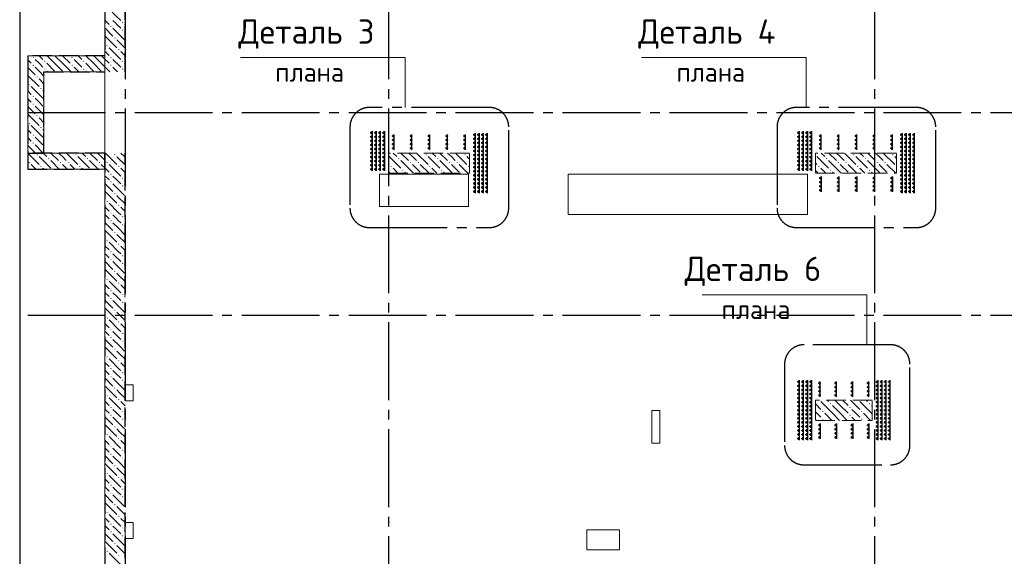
# Model space of a CAD drawing. Header units: millimetres. Extents: x 0 to 50400, y -143 to 35640.
# Tile 4 of 17: x 7965 to 20116, y 13884 to 20508. Entities that reach past the tile are written whole.
import ezdxf

# ---------------------------------------------------------------- set-up
doc = ezdxf.new("R2010")
doc.units = ezdxf.units.MM
doc.linetypes.add('______2', pattern=[324, 240, -84])
doc.linetypes.add('______5', pattern=[1320, 960, -120, 120, -120])
for name, color, linetype, lineweight in [('Standard', 7, 'Continuous', 25), ('ЖБ Перекрытие верхний уровень', 7, 'Continuous', 35), ('ЖБ Пилон', 7, 'Continuous', 35), ('ЖБ Стена верхний уровень', 7, 'Continuous', 35), ('Общий01', 7, 'Continuous', 13), ('Позиционная метка линия выноска', 7, 'Continuous', 13)]:
    doc.layers.add(name, color=color, linetype=linetype, lineweight=lineweight)
doc.layers.add('Вспомогательная арматура', color=7, linetype='Continuous', lineweight=18, true_color=0x656565)
doc.layers.add('Поперечная арматура', color=7, linetype='Continuous', lineweight=18, true_color=0x5a2814)
doc.layers.add('Оси', color=7, linetype='______5', true_color=0x656565)
doc.styles.add('ISOCPEUR', font='txt')

msp = doc.modelspace()

# ---------------------------------------------------------------- hatches: boundary and pattern name
at = {"layer": 'ЖБ Пилон', "linetype": 'Continuous', "lineweight": 18, "transparency": 33554687}
for points in [[(12972, 18841), (12980, 18849), (12987, 18841), (12980, 18834)], [(13452, 18841), (13460, 18849), (13467, 18841), (13460, 18834)], [(17785, 18844), (17787, 18841), (17785, 18839)], [(18252, 18841), (18260, 18849), (18267, 18841), (18260, 18834)], [(18732, 18841), (18740, 18849), (18747, 18841), (18740, 18834)], [(12636, 18793), (12644, 18801), (12651, 18793), (12644, 18785)], [(12780, 18745), (12788, 18753), (12795, 18745), (12788, 18737)], [(12876, 18745), (12884, 18753), (12891, 18745), (12884, 18737)], [(13116, 18793), (13124, 18801), (13131, 18793), (13124, 18785)], [(13260, 18745), (13268, 18753), (13275, 18745), (13268, 18737)], [(13356, 18745), (13364, 18753), (13371, 18745), (13364, 18737)], [(17916, 18793), (17924, 18801), (17931, 18793), (17924, 18785)], [(18060, 18745), (18068, 18753), (18075, 18745), (18068, 18737)], [(18156, 18745), (18164, 18753), (18171, 18745), (18164, 18737)], [(18396, 18793), (18404, 18801), (18411, 18793), (18404, 18785)], [(18540, 18745), (18548, 18753), (18555, 18745), (18548, 18737)], [(18636, 18745), (18644, 18753), (18651, 18745), (18644, 18737)], [(12540, 18697), (12548, 18705), (12555, 18697), (12548, 18689)], [(12684, 18649), (12692, 18657), (12699, 18649), (12692, 18641)], [(13020, 18697), (13028, 18705), (13035, 18697), (13028, 18689)], [(13164, 18649), (13172, 18657), (13179, 18649), (13172, 18641)], [(13500, 18697), (13508, 18705), (13515, 18698), (13515, 18697), (13508, 18689)], [(17820, 18697), (17828, 18705), (17835, 18697), (17828, 18689)], [(17964, 18649), (17972, 18657), (17979, 18649), (17972, 18641)], [(18300, 18697), (18308, 18705), (18315, 18697), (18308, 18689)], [(18444, 18649), (18452, 18657), (18459, 18649), (18452, 18641)], [(18780, 18697), (18785, 18703), (18785, 18692)], [(17830, 15812), (17828, 15809), (17825, 15812)], [(18310, 15812), (18308, 15809), (18305, 15812)], [(17868, 15673), (17876, 15681), (17883, 15673), (17876, 15665)], [(17964, 15769), (17972, 15777), (17979, 15769), (17972, 15761)], [(18204, 15721), (18212, 15729), (18219, 15721), (18212, 15714)], [(18348, 15673), (18356, 15681), (18363, 15673), (18356, 15665)], [(18444, 15769), (18452, 15777), (18459, 15769), (18452, 15761)], [(17868, 15577), (17876, 15585), (17883, 15577), (17876, 15569)], [(18204, 15625), (18212, 15633), (18219, 15625), (18212, 15617)], [(18348, 15577), (18356, 15585), (18363, 15577), (18356, 15569)]]:
    msp.add_hatch(color=7, dxfattribs=at).paths.add_polyline_path(points, flags=16)
at = {"layer": 'ЖБ Стена верхний уровень', "linetype": 'Continuous', "lineweight": 18, "transparency": 33554687}
for points in [[(9084, 20425), (9092, 20433), (9099, 20425), (9092, 20417)], [(9228, 20473), (9236, 20481), (9243, 20473), (9236, 20465)], [(9228, 20377), (9236, 20385), (9243, 20377), (9236, 20369)], [(9036, 20185), (9044, 20193), (9051, 20185), (9044, 20177)], [(9132, 20281), (9140, 20289), (9147, 20281), (9140, 20274)], [(8124, 20041), (8132, 20049), (8139, 20041), (8132, 20033)], [(8604, 20041), (8612, 20049), (8619, 20041), (8612, 20033)], [(9084, 20041), (9092, 20049), (9099, 20041), (9092, 20034)], [(9180, 20137), (9188, 20145), (9195, 20137), (9188, 20129)], [(8124, 19945), (8132, 19953), (8139, 19945), (8132, 19937)], [(8268, 19993), (8276, 20001), (8283, 19993), (8276, 19985)], [(8604, 19945), (8612, 19953), (8619, 19945), (8612, 19937)], [(8748, 19993), (8756, 20001), (8763, 19993), (8756, 19985)], [(9084, 19945), (9092, 19953), (9099, 19945), (9092, 19937)], [(9228, 19993), (9236, 20001), (9243, 19993), (9236, 19985)], [(8172, 19801), (8180, 19809), (8187, 19801), (8180, 19794)], [(8268, 19897), (8276, 19905), (8283, 19897), (8276, 19889)], [(8748, 19897), (8756, 19905), (8763, 19897), (8756, 19889)], [(9228, 19897), (9236, 19905), (9243, 19897), (9236, 19889)], [(8076, 19705), (8084, 19713), (8091, 19705), (8084, 19697)], [(8124, 19561), (8132, 19569), (8139, 19561), (8132, 19554)], [(8220, 19657), (8228, 19665), (8235, 19657), (8228, 19649)], [(8124, 19465), (8132, 19473), (8139, 19465), (8132, 19457)], [(8172, 19321), (8180, 19329), (8187, 19321), (8180, 19314)], [(8076, 19225), (8084, 19233), (8091, 19225), (8084, 19217)], [(8124, 19081), (8132, 19089), (8139, 19081), (8132, 19074)], [(8220, 19177), (8228, 19185), (8235, 19177), (8228, 19169)], [(8124, 18985), (8132, 18993), (8139, 18985), (8132, 18977)], [(8172, 18841), (8180, 18849), (8187, 18841), (8180, 18834)], [(8652, 18841), (8660, 18849), (8667, 18841), (8660, 18834)], [(9132, 18841), (9140, 18849), (9147, 18841), (9140, 18834)], [(8076, 18745), (8084, 18753), (8091, 18745), (8084, 18737)], [(8316, 18793), (8324, 18801), (8331, 18793), (8324, 18785)], [(8460, 18745), (8468, 18753), (8475, 18745), (8468, 18737)], [(8556, 18745), (8564, 18753), (8571, 18745), (8564, 18737)], [(8796, 18793), (8804, 18801), (8811, 18793), (8804, 18785)], [(8940, 18745), (8948, 18753), (8955, 18745), (8948, 18737)], [(9036, 18745), (9044, 18753), (9051, 18745), (9044, 18737)], [(8220, 18697), (8228, 18705), (8235, 18697), (8228, 18689)], [(8700, 18697), (8708, 18705), (8715, 18697), (8708, 18689)], [(9084, 18601), (9092, 18609), (9099, 18601), (9092, 18594)], [(9180, 18697), (9188, 18705), (9195, 18697), (9188, 18689)], [(9084, 18505), (9092, 18513), (9099, 18505), (9092, 18497)], [(9228, 18553), (9236, 18561), (9243, 18553), (9236, 18545)], [(9132, 18361), (9140, 18369), (9147, 18361), (9140, 18354)], [(9228, 18457), (9236, 18465), (9243, 18457), (9236, 18449)], [(9036, 18265), (9044, 18273), (9051, 18265), (9044, 18257)], [(9084, 18121), (9092, 18129), (9099, 18121), (9092, 18114)], [(9180, 18217), (9188, 18225), (9195, 18217), (9188, 18209)], [(9084, 18025), (9092, 18033), (9099, 18025), (9092, 18017)], [(9228, 18073), (9236, 18081), (9243, 18073), (9236, 18065)], [(9228, 17977), (9236, 17985), (9243, 17977), (9236, 17969)], [(9132, 17881), (9140, 17889), (9147, 17881), (9140, 17874)], [(9036, 17785), (9044, 17793), (9051, 17785), (9044, 17777)], [(9084, 17641), (9092, 17649), (9099, 17641), (9092, 17634)], [(9084, 17545), (9092, 17553), (9099, 17545), (9092, 17537)], [(9228, 17593), (9236, 17601), (9243, 17593), (9236, 17585)], [(9228, 17497), (9236, 17505), (9243, 17497), (9236, 17489)], [(9132, 17401), (9140, 17409), (9147, 17401), (9140, 17394)], [(9036, 17305), (9044, 17313), (9051, 17305), (9044, 17297)], [(9084, 17161), (9092, 17169), (9099, 17161), (9092, 17154)], [(9084, 17065), (9092, 17073), (9099, 17065), (9092, 17057)], [(9228, 17113), (9236, 17121), (9243, 17113), (9236, 17105)], [(9228, 17017), (9236, 17025), (9243, 17017), (9236, 17009)], [(9132, 16921), (9140, 16929), (9147, 16921), (9140, 16914)], [(9036, 16825), (9044, 16833), (9051, 16825), (9044, 16817)], [(9084, 16681), (9092, 16689), (9099, 16681), (9092, 16674)], [(9084, 16585), (9092, 16593), (9099, 16585), (9092, 16577)], [(9228, 16633), (9236, 16641), (9243, 16633), (9236, 16625)], [(9228, 16537), (9236, 16545), (9243, 16537), (9236, 16529)], [(9132, 16441), (9140, 16449), (9147, 16441), (9140, 16434)], [(9036, 16345), (9044, 16353), (9051, 16345), (9044, 16337)], [(9180, 16297), (9188, 16305), (9195, 16297), (9188, 16289)], [(9084, 16201), (9092, 16209), (9099, 16201), (9092, 16194)], [(9228, 16153), (9236, 16161), (9243, 16153), (9236, 16145)], [(9084, 16105), (9092, 16113), (9099, 16105), (9092, 16097)], [(9228, 16057), (9236, 16065), (9243, 16057), (9236, 16049)], [(9132, 15961), (9140, 15969), (9147, 15961), (9140, 15954)], [(9036, 15865), (9044, 15873), (9051, 15865), (9044, 15857)], [(9180, 15817), (9188, 15825), (9195, 15817), (9188, 15809)], [(9084, 15721), (9092, 15729), (9099, 15721), (9092, 15714)], [(9228, 15673), (9236, 15681), (9243, 15673), (9236, 15665)], [(9084, 15625), (9092, 15633), (9099, 15625), (9092, 15617)], [(9228, 15577), (9236, 15585), (9243, 15577), (9236, 15569)], [(9132, 15481), (9140, 15489), (9147, 15481), (9140, 15474)], [(9036, 15385), (9044, 15393), (9051, 15385), (9044, 15377)], [(9180, 15337), (9188, 15345), (9195, 15337), (9188, 15329)], [(9084, 15241), (9092, 15249), (9099, 15241), (9092, 15234)], [(9228, 15193), (9236, 15201), (9243, 15193), (9236, 15185)], [(9084, 15145), (9092, 15153), (9099, 15145), (9092, 15137)], [(9228, 15097), (9236, 15105), (9243, 15097), (9236, 15089)], [(9132, 15001), (9140, 15009), (9147, 15001), (9140, 14994)], [(9036, 14905), (9044, 14913), (9051, 14905), (9044, 14897)], [(9180, 14857), (9188, 14865), (9195, 14857), (9188, 14849)], [(9084, 14761), (9092, 14769), (9099, 14761), (9092, 14753)], [(9228, 14713), (9236, 14721), (9243, 14713), (9236, 14705)], [(9084, 14665), (9092, 14673), (9099, 14665), (9092, 14657)], [(9228, 14617), (9236, 14625), (9243, 14617), (9236, 14609)], [(9132, 14521), (9140, 14529), (9147, 14521), (9140, 14513)], [(9036, 14425), (9044, 14433), (9051, 14425), (9044, 14417)], [(9180, 14377), (9188, 14385), (9195, 14377), (9188, 14369)], [(9084, 14281), (9092, 14289), (9099, 14281), (9092, 14273)], [(9228, 14233), (9236, 14241), (9243, 14233), (9236, 14225)], [(9084, 14185), (9092, 14193), (9099, 14185), (9092, 14177)], [(9228, 14137), (9236, 14145), (9243, 14137), (9236, 14129)], [(9132, 14041), (9140, 14049), (9147, 14041), (9140, 14033)], [(9036, 13945), (9044, 13953), (9051, 13945), (9044, 13937)], [(9180, 13897), (9188, 13905), (9195, 13897), (9188, 13889)]]:
    msp.add_hatch(color=7, dxfattribs=at).paths.add_polyline_path(points, flags=16)
h = msp.add_hatch(color=7, dxfattribs=at)
h.paths.add_polyline_path([(9181, 17738), (9181, 17736), (9188, 17729), (9195, 17737), (9188, 17745)])
h.paths.add_polyline_path([(9181, 17738), (9181, 17736), (9180, 17737)], flags=16)
h = msp.add_hatch(color=7, dxfattribs=at)
h.paths.add_polyline_path([(9186, 17264), (9186, 17251), (9188, 17249), (9195, 17257), (9188, 17265)])
h.paths.add_polyline_path([(9186, 17264), (9186, 17251), (9180, 17257)], flags=16)
h = msp.add_hatch(color=7, dxfattribs=at)
h.paths.add_polyline_path([(9192, 16781), (9180, 16777), (9188, 16785)], flags=16)
h.paths.add_polyline_path([(9192, 16781), (9192, 16774), (9195, 16777)])
h.paths.add_polyline_path([(9192, 16781), (9192, 16774), (9188, 16769), (9180, 16777)], flags=16)

# ---------------------------------------------------------------- linework, layer by layer
at = {"layer": 'Standard', "color": 7, "linetype": '______5', "lineweight": -3, "transparency": 33554687}
for p, q in [((13760, 19424), (12281, 19424)), ((19030, 19424), (17551, 19424)), ((12041, 19184), (12041, 18182)), ((14000, 18182), (14000, 19184)), ((17311, 19184), (17311, 18182)), ((19270, 18182), (19270, 19184)), ((12281, 17942), (13760, 17942)), ((17551, 17942), (19030, 17942)), ((18711, 16495), (17644, 16495)), ((17404, 16255), (17404, 15253)), ((18951, 15253), (18951, 16255)), ((17644, 15013), (18711, 15013))]:
    msp.add_line(p, q, dxfattribs=at)
at = {"layer": 'Standard', "color": 254, "linetype": 'Continuous', "lineweight": -3, "true_color": 0xc4c4ff, "transparency": 33554687}
msp.add_lwpolyline([(7965, 10212), (40690, 10212), (40690, 32712), (7965, 32712), (7965, 10212)], dxfattribs=at)
at = {"layer": 'Standard', "color": 7, "linetype": '______5', "lineweight": -3, "transparency": 33554687}
for centre, start, end in [((12281, 19184), 90, 180), ((13760, 19184), 0, 90), ((17551, 19184), 90, 180), ((19030, 19184), 0, 90), ((12281, 18182), 180, 270), ((13760, 18182), 270, 0), ((17551, 18182), 180, 270), ((19030, 18182), 270, 0), ((17644, 16255), 90, 180), ((18711, 16255), 0, 90), ((17644, 15253), 180, 270), ((18711, 15253), 270, 0)]:
    msp.add_arc(centre, 240, start, end, dxfattribs=at)
at = {"layer": 'Вспомогательная арматура', "color": 7, "linetype": 'Continuous', "lineweight": 25, "transparency": 33554687}
for p, q in [((12315, 19132), (12315, 18642)), ((12315, 19132), (12315, 18642)), ((12365, 19132), (12365, 18642)), ((12365, 19132), (12365, 18642)), ((12415, 19132), (12415, 18642)), ((12415, 19132), (12415, 18642)), ((12465, 19132), (12465, 18642)), ((12465, 19132), (12465, 18642)), ((12585, 18902), (12585, 19092)), ((12585, 18902), (12585, 19092)), ((12805, 18902), (12805, 19092)), ((12805, 18902), (12805, 19092)), ((13025, 18902), (13025, 19092)), ((13025, 18902), (13025, 19092)), ((13245, 18902), (13245, 19092)), ((13245, 18902), (13245, 19092)), ((13465, 18902), (13465, 19092)), ((13465, 18902), (13465, 19092)), ((13585, 19107), (13585, 18367)), ((13585, 19107), (13585, 18367)), ((13635, 19107), (13635, 18367)), ((13635, 19107), (13635, 18367)), ((13685, 19107), (13685, 18367)), ((13685, 19107), (13685, 18367)), ((13735, 19107), (13735, 18367)), ((13735, 19107), (13735, 18367)), ((17585, 19132), (17585, 18642)), ((17585, 19132), (17585, 18642)), ((17635, 19132), (17635, 18642)), ((17635, 19132), (17635, 18642)), ((17685, 19132), (17685, 18642)), ((17685, 19132), (17685, 18642)), ((17735, 19132), (17735, 18642)), ((17735, 19132), (17735, 18642)), ((17855, 18902), (17855, 19092)), ((17855, 18902), (17855, 19092)), ((18075, 18902), (18075, 19092)), ((18075, 18902), (18075, 19092)), ((18295, 18902), (18295, 19092)), ((18295, 18902), (18295, 19092)), ((18515, 18902), (18515, 19092)), ((18515, 18902), (18515, 19092)), ((18735, 18902), (18735, 19092)), ((18735, 18902), (18735, 19092)), ((18855, 19107), (18855, 18367)), ((18855, 19107), (18855, 18367)), ((18905, 19107), (18905, 18367)), ((18905, 19107), (18905, 18367)), ((18955, 19107), (18955, 18367)), ((18955, 19107), (18955, 18367)), ((19005, 19107), (19005, 18367)), ((19005, 19107), (19005, 18367)), ((17855, 18572), (17855, 18382)), ((17855, 18572), (17855, 18382)), ((18075, 18572), (18075, 18382)), ((18075, 18572), (18075, 18382)), ((18295, 18572), (18295, 18382)), ((18295, 18572), (18295, 18382)), ((18515, 18572), (18515, 18382)), ((18515, 18572), (18515, 18382)), ((18735, 18572), (18735, 18382)), ((18735, 18572), (18735, 18382)), ((17585, 16057), (17585, 15317)), ((17585, 16057), (17585, 15317)), ((17635, 16057), (17635, 15317)), ((17635, 16057), (17635, 15317)), ((17685, 16057), (17685, 15317)), ((17685, 16057), (17685, 15317)), ((17735, 16057), (17735, 15317)), ((17735, 16057), (17735, 15317)), ((17845, 15852), (17845, 16042)), ((17845, 15852), (17845, 16042)), ((18045, 15852), (18045, 16042)), ((18045, 15852), (18045, 16042)), ((18245, 15852), (18245, 16042)), ((18245, 15852), (18245, 16042)), ((18445, 15852), (18445, 16042)), ((18445, 15852), (18445, 16042)), ((18555, 16057), (18555, 15317)), ((18555, 16057), (18555, 15317)), ((18605, 16057), (18605, 15317)), ((18605, 16057), (18605, 15317)), ((18655, 16057), (18655, 15317)), ((18655, 16057), (18655, 15317)), ((18705, 16057), (18705, 15317)), ((18705, 16057), (18705, 15317)), ((17845, 15522), (17845, 15332)), ((17845, 15522), (17845, 15332)), ((18045, 15522), (18045, 15332)), ((18045, 15522), (18045, 15332)), ((18245, 15522), (18245, 15332)), ((18245, 15522), (18245, 15332)), ((18445, 15522), (18445, 15332)), ((18445, 15522), (18445, 15332))]:
    msp.add_line(p, q, dxfattribs=at)
at = {"layer": 'ЖБ Перекрытие верхний уровень', "color": 7, "linetype": 'Continuous', "lineweight": 18, "transparency": 33554687}
for p, q in [((9015, 32612), (9015, 13662)), ((13505, 18602), (12405, 18602)), ((12405, 18602), (12405, 18202)), ((13505, 18202), (13505, 18602)), ((17685, 18602), (14735, 18602)), ((14735, 18602), (14735, 18102)), ((17685, 18102), (17685, 18602)), ((12405, 18202), (13505, 18202)), ((14735, 18102), (17685, 18102)), ((9365, 16002), (9265, 16002)), ((9265, 16002), (9265, 15802)), ((9365, 15802), (9365, 16002)), ((9265, 15802), (9365, 15802)), ((15865, 15682), (15765, 15682)), ((15765, 15682), (15765, 15282)), ((15865, 15282), (15865, 15682)), ((15765, 15282), (15865, 15282)), ((9365, 14302), (9265, 14302)), ((9265, 14302), (9265, 14102)), ((9365, 14102), (9365, 14302)), ((9265, 14102), (9365, 14102)), ((15365, 14212), (14965, 14212)), ((14965, 14212), (14965, 13962)), ((15365, 13962), (15365, 14212)), ((14965, 13962), (15365, 13962))]:
    msp.add_line(p, q, dxfattribs=at)
at = {"layer": 'ЖБ Пилон', "color": 253, "linetype": '______2', "lineweight": 13, "true_color": 0xa0a0a0, "transparency": 33554687}
for p, q in [((13515, 18862), (12515, 18862)), ((12515, 18862), (12515, 18612)), ((13515, 18612), (13515, 18862)), ((18785, 18862), (17785, 18862)), ((17785, 18862), (17785, 18612)), ((18785, 18612), (18785, 18862)), ((12515, 18612), (13515, 18612)), ((17785, 18612), (18785, 18612)), ((18485, 15812), (17785, 15812)), ((17785, 15812), (17785, 15562)), ((18485, 15562), (18485, 15812)), ((17785, 15562), (18485, 15562))]:
    msp.add_line(p, q, dxfattribs=at)
at = {"layer": 'ЖБ Пилон', "color": 9, "linetype": 'Continuous', "lineweight": 18, "true_color": 0xc7c7c7, "transparency": 33554687}
for p, q in [((12574, 18862), (12620, 18817)), ((12670, 18862), (12764, 18769)), ((12812, 18817), (12766, 18862)), ((12862, 18862), (13004, 18721)), ((13054, 18862), (13100, 18817)), ((13150, 18862), (13244, 18769)), ((13292, 18817), (13246, 18862)), ((13342, 18862), (13484, 18721)), ((17854, 18862), (17900, 18817)), ((17950, 18862), (18044, 18769)), ((18092, 18817), (18046, 18862)), ((18142, 18862), (18284, 18721)), ((18334, 18862), (18380, 18817)), ((18430, 18862), (18524, 18769)), ((18572, 18817), (18526, 18862)), ((18622, 18862), (18764, 18721)), ((12515, 18730), (12524, 18721)), ((12524, 18817), (12668, 18673)), ((12812, 18625), (12668, 18769)), ((12860, 18769), (12812, 18817)), ((12812, 18721), (12908, 18625)), ((12908, 18721), (13017, 18612)), ((13004, 18817), (13148, 18673)), ((13292, 18625), (13148, 18769)), ((13340, 18769), (13292, 18817)), ((13292, 18721), (13388, 18625)), ((13388, 18721), (13497, 18612)), ((13484, 18817), (13515, 18786)), ((17785, 18740), (17804, 18721)), ((17804, 18817), (17948, 18673)), ((18092, 18625), (17948, 18769)), ((18140, 18769), (18092, 18817)), ((18092, 18721), (18188, 18625)), ((18188, 18721), (18297, 18612)), ((18284, 18817), (18428, 18673)), ((18572, 18625), (18428, 18769)), ((18620, 18769), (18572, 18817)), ((18572, 18721), (18668, 18625)), ((18668, 18721), (18777, 18612)), ((18764, 18817), (18785, 18796)), ((12515, 18634), (12537, 18612)), ((12633, 18612), (12572, 18673)), ((12716, 18625), (12728, 18612)), ((12812, 18625), (12824, 18612)), ((13113, 18612), (13052, 18673)), ((13196, 18625), (13208, 18612)), ((13292, 18625), (13304, 18612)), ((17785, 18644), (17817, 18612)), ((17913, 18612), (17852, 18673)), ((17996, 18625), (18008, 18612)), ((18092, 18625), (18104, 18612)), ((18393, 18612), (18332, 18673)), ((18476, 18625), (18488, 18612)), ((18572, 18625), (18584, 18612)), ((17929, 15812), (17948, 15793)), ((18092, 15745), (18024, 15812)), ((18120, 15812), (18188, 15745)), ((18216, 15812), (18332, 15697)), ((18409, 15812), (18428, 15793)), ((17785, 15764), (17852, 15697)), ((17996, 15649), (17852, 15793)), ((17996, 15745), (18092, 15649)), ((18092, 15745), (18188, 15649)), ((18284, 15649), (18236, 15697)), ((18476, 15649), (18332, 15793)), ((18476, 15745), (18485, 15736)), ((17804, 15649), (17785, 15668)), ((17785, 15572), (17794, 15562)), ((17852, 15601), (17804, 15649)), ((17900, 15649), (17986, 15562)), ((17996, 15649), (18082, 15562)), ((18092, 15649), (18178, 15562)), ((18236, 15601), (18274, 15562)), ((18332, 15601), (18284, 15649)), ((18380, 15649), (18466, 15562)), ((18476, 15649), (18485, 15640))]:
    msp.add_line(p, q, dxfattribs=at)
at = {"layer": 'ЖБ Стена верхний уровень', "color": 251, "linetype": '______2', "lineweight": -3, "true_color": 0x656565, "transparency": 33554687}
for p, q in [((9015, 32362), (9015, 20062)), ((9265, 19862), (9265, 32362)), ((9015, 20062), (8065, 20062)), ((8065, 20062), (8065, 19862)), ((8065, 19862), (8065, 18862)), ((8265, 18862), (8265, 19862)), ((8265, 19862), (9015, 19862)), ((8065, 18862), (8265, 18862)), ((9015, 18862), (8065, 18862)), ((8065, 18862), (8065, 18662)), ((9015, 18862), (9015, 10312)), ((9015, 18662), (9015, 18862)), ((9265, 13862), (9265, 18862)), ((8065, 18662), (9015, 18662))]:
    msp.add_line(p, q, dxfattribs=at)
at = {"layer": 'ЖБ Стена верхний уровень', "color": 9, "linetype": 'Continuous', "lineweight": 18, "true_color": 0xc7c7c7, "transparency": 33554687}
for p, q in [((9015, 20502), (9068, 20449)), ((9212, 20401), (9164, 20449)), ((9260, 20449), (9265, 20444)), ((9015, 20406), (9116, 20305)), ((9260, 20353), (9265, 20348)), ((9020, 20209), (9015, 20214)), ((9164, 20257), (9265, 20156)), ((8207, 20062), (8252, 20017)), ((8396, 19969), (8303, 20062)), ((8398, 20062), (8492, 19969)), ((8494, 20062), (8588, 19969)), ((8687, 20062), (8732, 20017)), ((8876, 19969), (8783, 20062)), ((8878, 20062), (8972, 19969)), ((8974, 20062), (9015, 20022)), ((9015, 20118), (9068, 20065)), ((9265, 20060), (9212, 20113)), ((8065, 20012), (8108, 19969)), ((8204, 19969), (8156, 20017)), ((8252, 19921), (8204, 19969)), ((8300, 19969), (8396, 19873)), ((8396, 19969), (8492, 19873)), ((8492, 19969), (8599, 19862)), ((8684, 19969), (8636, 20017)), ((8732, 19921), (8684, 19969)), ((8780, 19969), (8876, 19873)), ((8876, 19969), (8972, 19873)), ((8972, 19969), (9015, 19926)), ((9015, 20022), (9068, 19969)), ((9212, 19921), (9164, 19969)), ((9260, 19969), (9265, 19964)), ((8065, 19916), (8119, 19862)), ((8065, 19820), (8204, 19681)), ((8119, 19862), (8156, 19825)), ((8156, 19921), (8214, 19862)), ((8214, 19862), (8265, 19812)), ((8300, 19873), (8310, 19862)), ((8636, 19921), (8694, 19862)), ((8780, 19873), (8790, 19862)), ((9015, 19926), (9079, 19862)), ((9260, 19873), (9265, 19868)), ((8204, 19777), (8265, 19716)), ((8065, 19628), (8108, 19585)), ((8108, 19681), (8252, 19537)), ((8265, 19620), (8252, 19633)), ((8065, 19532), (8108, 19489)), ((8204, 19489), (8156, 19537)), ((8156, 19441), (8265, 19332)), ((8252, 19441), (8204, 19489)), ((8065, 19436), (8156, 19345)), ((8065, 19340), (8204, 19201)), ((8108, 19201), (8252, 19057)), ((8204, 19297), (8265, 19236)), ((8065, 19148), (8108, 19105)), ((8265, 19140), (8252, 19153)), ((8065, 19052), (8108, 19009)), ((8065, 18956), (8156, 18865)), ((8204, 19009), (8156, 19057)), ((8156, 18961), (8254, 18862)), ((8252, 18961), (8204, 19009)), ((8065, 18860), (8204, 18721)), ((8254, 18862), (8300, 18817)), ((8350, 18862), (8444, 18769)), ((8492, 18817), (8446, 18862)), ((8542, 18862), (8684, 18721)), ((8734, 18862), (8780, 18817)), ((8830, 18862), (8924, 18769)), ((8972, 18817), (8926, 18862)), ((9022, 18862), (9164, 18721)), ((9214, 18862), (9260, 18817)), ((8108, 18721), (8166, 18662)), ((8204, 18817), (8348, 18673)), ((8454, 18662), (8348, 18769)), ((8540, 18769), (8492, 18817)), ((8492, 18721), (8550, 18662)), ((8588, 18721), (8646, 18662)), ((8684, 18817), (8828, 18673)), ((8934, 18662), (8828, 18769)), ((9015, 18774), (8972, 18817)), ((8972, 18721), (9015, 18678)), ((9020, 18769), (9015, 18774)), ((8065, 18668), (8070, 18662)), ((8263, 18662), (8252, 18673)), ((8743, 18662), (8732, 18673)), ((9015, 18678), (9068, 18625)), ((9265, 18620), (9212, 18673)), ((9015, 18582), (9068, 18529)), ((9015, 18486), (9116, 18385)), ((9164, 18529), (9116, 18577)), ((9260, 18529), (9265, 18524)), ((9020, 18385), (9164, 18241)), ((9260, 18433), (9265, 18428)), ((9020, 18289), (9015, 18294)), ((9015, 18198), (9068, 18145)), ((9265, 18140), (9212, 18193)), ((9015, 18102), (9068, 18049)), ((9015, 18006), (9116, 17905)), ((9164, 18049), (9116, 18097)), ((9260, 18049), (9265, 18044)), ((9020, 17905), (9164, 17761)), ((9260, 17953), (9265, 17948)), ((9020, 17809), (9015, 17814)), ((9015, 17718), (9068, 17665)), ((9015, 17622), (9068, 17569)), ((9265, 17660), (9212, 17713)), ((9015, 17526), (9116, 17425)), ((9164, 17569), (9116, 17617)), ((9260, 17569), (9265, 17564)), ((9020, 17425), (9164, 17281)), ((9260, 17473), (9265, 17468)), ((9020, 17329), (9015, 17334)), ((9015, 17238), (9068, 17185)), ((9015, 17142), (9068, 17089)), ((9164, 17089), (9116, 17137)), ((9265, 17180), (9212, 17233)), ((9015, 17046), (9116, 16945)), ((9260, 17089), (9265, 17084)), ((9020, 16945), (9164, 16801)), ((9260, 16993), (9265, 16988)), ((9020, 16849), (9015, 16854)), ((9015, 16758), (9068, 16705)), ((9015, 16662), (9068, 16609)), ((9164, 16609), (9116, 16657)), ((9265, 16700), (9212, 16753)), ((9015, 16566), (9116, 16465)), ((9260, 16609), (9265, 16604)), ((9020, 16465), (9164, 16321)), ((9260, 16513), (9265, 16508)), ((9020, 16369), (9015, 16374)), ((9015, 16278), (9068, 16225)), ((9015, 16182), (9068, 16129)), ((9164, 16129), (9116, 16177)), ((9265, 16220), (9212, 16273)), ((9015, 16086), (9116, 15985)), ((9260, 16129), (9265, 16124)), ((9020, 15985), (9164, 15841)), ((9260, 16033), (9265, 16028)), ((9020, 15889), (9015, 15894)), ((9015, 15798), (9068, 15745)), ((9015, 15702), (9068, 15649)), ((9164, 15649), (9116, 15697)), ((9265, 15740), (9212, 15793)), ((9015, 15606), (9116, 15505)), ((9260, 15649), (9265, 15644)), ((9260, 15553), (9265, 15548)), ((9020, 15505), (9164, 15361)), ((9020, 15409), (9015, 15414)), ((9015, 15318), (9068, 15265)), ((9265, 15260), (9212, 15313)), ((9015, 15222), (9068, 15169)), ((9164, 15169), (9116, 15217)), ((9015, 15126), (9116, 15025)), ((9260, 15169), (9265, 15164)), ((9260, 15073), (9265, 15068)), ((9020, 15025), (9164, 14881)), ((9020, 14929), (9015, 14934)), ((9015, 14838), (9068, 14785)), ((9068, 14881), (9212, 14737)), ((9015, 14742), (9068, 14689)), ((9164, 14689), (9116, 14737)), ((9015, 14646), (9116, 14545)), ((9212, 14641), (9164, 14689)), ((9260, 14689), (9265, 14684)), ((9260, 14593), (9265, 14588)), ((9020, 14545), (9164, 14401)), ((9020, 14449), (9015, 14454)), ((9015, 14358), (9068, 14305)), ((9068, 14401), (9212, 14257)), ((9015, 14262), (9068, 14209)), ((9164, 14209), (9116, 14257)), ((9015, 14166), (9116, 14065)), ((9212, 14161), (9164, 14209)), ((9260, 14209), (9265, 14204)), ((9260, 14113), (9265, 14108)), ((9020, 13969), (9015, 13974)), ((9020, 14065), (9164, 13921)), ((9068, 13921), (9212, 13777))]:
    msp.add_line(p, q, dxfattribs=at)
for points in [[(9068, 20641), (9149, 20560), (9149, 20560), (9212, 20497)], [(9164, 20449), (9150, 20463), (9150, 20463), (9116, 20497)], [(9020, 20305), (9153, 20172), (9153, 20172), (9164, 20161)], [(9116, 20401), (9151, 20366), (9151, 20366), (9260, 20257)], [(9068, 20161), (9154, 20074), (9154, 20074), (9212, 20017)], [(9164, 19969), (9156, 19977), (9156, 19977), (9116, 20017)], [(9116, 19921), (9157, 19880), (9157, 19880), (9174, 19862)], [(9068, 18721), (9171, 18618), (9171, 18618), (9212, 18577)], [(9164, 18817), (9169, 18812), (9169, 18812), (9265, 18716)], [(9116, 18481), (9173, 18424), (9173, 18424), (9260, 18337)], [(9212, 18481), (9172, 18521), (9172, 18521), (9164, 18529)], [(9068, 18241), (9176, 18132), (9176, 18132), (9212, 18097)], [(9164, 18337), (9174, 18327), (9174, 18327), (9265, 18236)], [(9116, 18001), (9179, 17938), (9179, 17938), (9260, 17857)], [(9212, 18001), (9178, 18035), (9178, 18035), (9164, 18049)], [(9068, 17761), (9182, 17647), (9182, 17647), (9212, 17617)], [(9164, 17857), (9180, 17841), (9180, 17841), (9265, 17756)], [(9116, 17521), (9184, 17453), (9184, 17453), (9260, 17377)], [(9212, 17521), (9183, 17550), (9183, 17550), (9164, 17569)], [(9164, 17377), (9185, 17356), (9185, 17356), (9265, 17276)], [(9068, 17281), (9187, 17161), (9187, 17161), (9212, 17137)], [(9116, 17041), (9190, 16967), (9190, 16967), (9260, 16897)], [(9212, 17041), (9189, 17064), (9189, 17064), (9164, 17089)], [(9164, 16897), (9191, 16870), (9191, 16870), (9265, 16796)], [(9068, 16801), (9193, 16676), (9193, 16676), (9212, 16657)], [(9116, 16561), (9195, 16482), (9195, 16482), (9260, 16417)], [(9212, 16561), (9194, 16579), (9194, 16579), (9164, 16609)], [(9164, 16417), (9196, 16385), (9196, 16385), (9265, 16316)], [(9068, 16321), (9198, 16190), (9198, 16190), (9212, 16177)], [(9116, 16081), (9201, 15996), (9201, 15996), (9260, 15937)], [(9212, 16081), (9200, 16093), (9200, 16093), (9164, 16129)], [(9164, 15937), (9202, 15899), (9202, 15899), (9265, 15836)], [(9068, 15841), (9204, 15705), (9204, 15705), (9212, 15697)], [(9116, 15601), (9206, 15511), (9206, 15511), (9260, 15457)], [(9212, 15601), (9205, 15608), (9205, 15608), (9164, 15649)], [(9164, 15457), (9207, 15414), (9207, 15414), (9265, 15356)], [(9068, 15361), (9209, 15219), (9209, 15219), (9212, 15217)], [(9116, 15121), (9212, 15025), (9212, 15025), (9260, 14977)], [(9212, 15121), (9211, 15122), (9211, 15122), (9164, 15169)], [(9164, 14977), (9213, 14928), (9213, 14928), (9265, 14876)], [(9265, 14780), (9214, 14831), (9214, 14831), (9212, 14833)], [(9116, 14641), (9217, 14540), (9217, 14540), (9260, 14497)], [(9164, 14497), (9218, 14443), (9218, 14443), (9265, 14396)], [(9265, 14300), (9219, 14346), (9219, 14346), (9212, 14353)], [(9116, 14161), (9223, 14054), (9223, 14054), (9260, 14017)], [(9164, 14017), (9224, 13957), (9224, 13957), (9265, 13916)]]:
    msp.add_lwpolyline(points, dxfattribs=at)
at = {"layer": 'Общий01', "color": 7, "linetype": 'Continuous', "lineweight": 13, "transparency": 33554687}
for points in [[(10688, 20040), (12721, 20040), (12721, 19424)], [(15638, 20040), (17671, 20040), (17671, 19424)], [(16386, 17111), (18419, 17111), (18419, 16495)]]:
    msp.add_lwpolyline(points, dxfattribs=at)
at = {"layer": 'Оси', "color": 8, "linetype": '______5', "lineweight": -3, "transparency": 33554687}
for p, q in [((9265, 32612), (9265, 8317)), ((12515, 32612), (12515, 8317)), ((18515, 32612), (18515, 8317)), ((8065, 19362), (42965, 19362)), ((8065, 16862), (42965, 16862))]:
    msp.add_line(p, q, dxfattribs=at)
at = {"layer": 'Позиционная метка линия выноска', "color": 7, "linetype": 'Continuous', "lineweight": 18, "transparency": 33554687}
for p, q in [((8065, 18662), (8065, 20062)), ((8065, 20062), (8385, 20062)), ((9015, 20062), (8365, 20062)), ((9015, 19862), (8265, 19862)), ((8265, 19862), (8265, 18862)), ((8265, 18862), (9015, 18862)), ((9015, 18662), (8065, 18662))]:
    msp.add_line(p, q, dxfattribs=at)
at = {"layer": 'Поперечная арматура', "color": 7, "linetype": 'Continuous', "lineweight": 50, "transparency": 33554687}
for centre in [(12305, 19112), (12355, 19112), (12405, 19112), (12455, 19112), (12575, 19072), (12795, 19072), (13015, 19072), (13235, 19072), (13455, 19072), (13575, 19087), (13625, 19087), (13675, 19087), (13725, 19087), (17575, 19112), (17625, 19112), (17675, 19112), (17725, 19112), (17845, 19072), (18065, 19072), (18285, 19072), (18505, 19072), (18725, 19072), (18845, 19087), (18895, 19087), (18945, 19087), (18995, 19087), (12305, 19062), (12305, 19012), (12305, 18962), (12355, 19062), (12355, 19012), (12355, 18962), (12405, 19062), (12405, 19012), (12405, 18962), (12455, 19062), (12455, 19012), (12455, 18962), (12575, 19022), (12575, 18972), (12795, 19022), (12795, 18972), (13015, 19022), (13015, 18972), (13235, 19022), (13235, 18972), (13455, 19022), (13455, 18972), (13575, 19037), (13575, 18987), (13625, 19037), (13625, 18987), (13675, 19037), (13675, 18987), (13725, 19037), (13725, 18987), (17575, 19062), (17575, 19012), (17575, 18962), (17625, 19062), (17625, 19012), (17625, 18962), (17675, 19062), (17675, 19012), (17675, 18962), (17725, 19062), (17725, 19012), (17725, 18962), (17845, 19022), (17845, 18972), (18065, 19022), (18065, 18972), (18285, 19022), (18285, 18972), (18505, 19022), (18505, 18972), (18725, 19022), (18725, 18972), (18845, 19037), (18845, 18987), (18895, 19037), (18895, 18987), (18945, 19037), (18945, 18987), (18995, 19037), (18995, 18987), (12305, 18912), (12305, 18862), (12355, 18912), (12355, 18862), (12405, 18912), (12405, 18862), (12455, 18912), (12455, 18862), (12575, 18922), (12795, 18922), (13015, 18922), (13235, 18922), (13455, 18922), (13575, 18937), (13575, 18887), (13575, 18837), (13625, 18937), (13625, 18887), (13625, 18837), (13675, 18937), (13675, 18887), (13675, 18837), (13725, 18937), (13725, 18887), (13725, 18837), (17575, 18912), (17575, 18862), (17625, 18912), (17625, 18862), (17675, 18912), (17675, 18862), (17725, 18912), (17725, 18862), (17845, 18922), (18065, 18922), (18285, 18922), (18505, 18922), (18725, 18922), (18845, 18937), (18845, 18887), (18845, 18837), (18895, 18937), (18895, 18887), (18895, 18837), (18945, 18937), (18945, 18887), (18945, 18837), (18995, 18937), (18995, 18887), (18995, 18837), (12305, 18812), (12305, 18762), (12305, 18712), (12355, 18812), (12355, 18762), (12355, 18712), (12405, 18812), (12405, 18762), (12405, 18712), (12455, 18812), (12455, 18762), (12455, 18712), (13575, 18787), (13575, 18737), (13625, 18787), (13625, 18737), (13675, 18787), (13675, 18737), (13725, 18787), (13725, 18737), (17575, 18812), (17575, 18762), (17575, 18712), (17625, 18812), (17625, 18762), (17625, 18712), (17675, 18812), (17675, 18762), (17675, 18712), (17725, 18812), (17725, 18762), (17725, 18712), (18845, 18787), (18845, 18737), (18895, 18787), (18895, 18737), (18945, 18787), (18945, 18737), (18995, 18787), (18995, 18737), (12305, 18662), (12355, 18662), (12405, 18662), (12455, 18662), (13575, 18687), (13575, 18637), (13575, 18587), (13625, 18687), (13625, 18637), (13625, 18587), (13675, 18687), (13675, 18637), (13675, 18587), (13725, 18687), (13725, 18637), (13725, 18587), (17575, 18662), (17625, 18662), (17675, 18662), (17725, 18662), (18845, 18687), (18845, 18637), (18845, 18587), (18895, 18687), (18895, 18637), (18895, 18587), (18945, 18687), (18945, 18637), (18945, 18587), (18995, 18687), (18995, 18637), (18995, 18587), (13575, 18537), (13575, 18487), (13625, 18537), (13625, 18487), (13675, 18537), (13675, 18487), (13725, 18537), (13725, 18487), (17845, 18552), (17845, 18502), (18065, 18552), (18065, 18502), (18285, 18552), (18285, 18502), (18505, 18552), (18505, 18502), (18725, 18552), (18725, 18502), (18845, 18537), (18845, 18487), (18895, 18537), (18895, 18487), (18945, 18537), (18945, 18487), (18995, 18537), (18995, 18487), (13575, 18437), (13575, 18387), (13625, 18437), (13625, 18387), (13675, 18437), (13675, 18387), (13725, 18437), (13725, 18387), (17845, 18452), (17845, 18402), (18065, 18452), (18065, 18402), (18285, 18452), (18285, 18402), (18505, 18452), (18505, 18402), (18725, 18452), (18725, 18402), (18845, 18437), (18845, 18387), (18895, 18437), (18895, 18387), (18945, 18437), (18945, 18387), (18995, 18437), (18995, 18387), (17575, 16037), (17625, 16037), (17675, 16037), (17725, 16037), (18545, 16037), (18595, 16037), (18645, 16037), (18695, 16037), (17575, 15987), (17575, 15937), (17625, 15987), (17625, 15937), (17675, 15987), (17675, 15937), (17725, 15987), (17725, 15937), (17835, 16022), (17835, 15972), (17835, 15922), (18035, 16022), (18035, 15972), (18035, 15922), (18235, 16022), (18235, 15972), (18235, 15922), (18435, 16022), (18435, 15972), (18435, 15922), (18545, 15987), (18545, 15937), (18595, 15987), (18595, 15937), (18645, 15987), (18645, 15937), (18695, 15987), (18695, 15937), (17575, 15887), (17575, 15837), (17625, 15887), (17625, 15837), (17675, 15887), (17675, 15837), (17725, 15887), (17725, 15837), (17835, 15872), (18035, 15872), (18235, 15872), (18435, 15872), (18545, 15887), (18545, 15837), (18595, 15887), (18595, 15837), (18645, 15887), (18645, 15837), (18695, 15887), (18695, 15837), (17575, 15787), (17575, 15737), (17575, 15687), (17625, 15787), (17625, 15737), (17625, 15687), (17675, 15787), (17675, 15737), (17675, 15687), (17725, 15787), (17725, 15737), (17725, 15687), (18545, 15787), (18545, 15737), (18545, 15687), (18595, 15787), (18595, 15737), (18595, 15687), (18645, 15787), (18645, 15737), (18645, 15687), (18695, 15787), (18695, 15737), (18695, 15687), (17575, 15637), (17575, 15587), (17625, 15637), (17625, 15587), (17675, 15637), (17675, 15587), (17725, 15637), (17725, 15587), (18545, 15637), (18545, 15587), (18595, 15637), (18595, 15587), (18645, 15637), (18645, 15587), (18695, 15637), (18695, 15587), (17575, 15537), (17575, 15487), (17575, 15437), (17625, 15537), (17625, 15487), (17625, 15437), (17675, 15537), (17675, 15487), (17675, 15437), (17725, 15537), (17725, 15487), (17725, 15437), (17835, 15502), (17835, 15452), (18035, 15502), (18035, 15452), (18235, 15502), (18235, 15452), (18435, 15502), (18435, 15452), (18545, 15537), (18545, 15487), (18545, 15437), (18595, 15537), (18595, 15487), (18595, 15437), (18645, 15537), (18645, 15487), (18645, 15437), (18695, 15537), (18695, 15487), (18695, 15437), (17575, 15387), (17575, 15337), (17625, 15387), (17625, 15337), (17675, 15387), (17675, 15337), (17725, 15387), (17725, 15337), (17835, 15402), (17835, 15352), (18035, 15402), (18035, 15352), (18235, 15402), (18235, 15352), (18435, 15402), (18435, 15352), (18545, 15387), (18545, 15337), (18595, 15387), (18595, 15337), (18645, 15387), (18645, 15337), (18695, 15387), (18695, 15337)]:
    msp.add_circle(centre, 5, dxfattribs=at)

# ---------------------------------------------------------------- texts
at = {"layer": 'Общий01', "color": 7, "linetype": 'Continuous', "lineweight": 25, "transparency": 33554687, "attachment_point": 7, "style": 'ISOCPEUR'}
for s, insert, char_height, width in [('\\W0.97;Деталь 3', (10664, 20149), 300, 1944.26), ('\\W0.97;Деталь 4', (15599, 20149), 300, 1974.4), ('\\W0.95;плана', (11119, 19741), 240, 1001.2), ('\\W0.95;плана', (16069, 19741), 240, 1001.19), ('\\W0.97;Деталь 6', (16172, 17220), 300, 1944.25), ('\\W0.95;плана', (16627, 16812), 240, 1001.19)]:
    msp.add_mtext(s, dxfattribs=dict(at, insert=insert, char_height=char_height, width=width))

doc.saveas('drawing.dxf')
